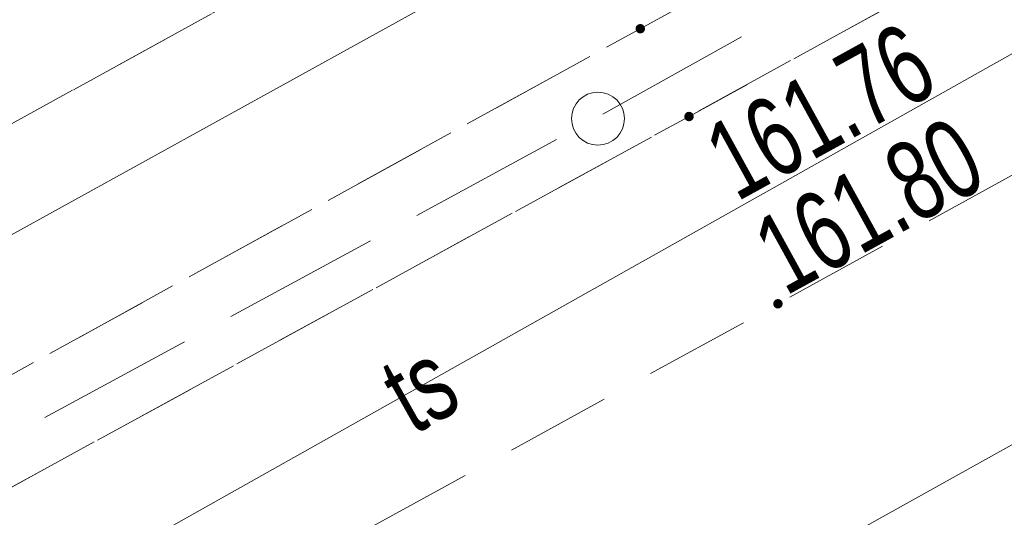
# Model space of a CAD drawing. Header units: metres. Extents: x 8440716 to 8446743, y 5883760 to 5887966.
# Tile 234 of 256: x 8442592 to 8442602, y 5885869 to 5885874. Entities that reach past the tile are written whole.
import ezdxf
from ezdxf.enums import TextEntityAlignment as Align

# ---------------------------------------------------------------- set-up
doc = ezdxf.new("R2010")
doc.units = ezdxf.units.M
doc.header["$MEASUREMENT"] = 0
doc.linetypes.add('1.0_0.5', pattern=[1.5, 1, -0.5])
doc.linetypes.add('1.5_0.5', pattern=[2, 1.5, -0.5])
doc.layers.get('0').update_dxf_attribs({"color": 250, "linetype": 'CONTINUOUS', "lineweight": 5})
for name, color, linetype in [('chodnik', 253, 'CONTINUOUS'), ('pikieta sztuczna', 253, 'CONTINUOUS'), ('pikieta sztuczna-Atr2', 253, 'CONTINUOUS'), ('przewód elektroenergetyczny podziemny', 253, 'CONTINUOUS'), ('przewód elektroenergetyczny podziemny - ob. projektowany', 253, 'CONTINUOUS'), ('przewód telekomunikacyjny podziemny', 253, 'CONTINUOUS'), ('przewód telekomunikacyjny podziemny-Atr1', 253, 'CONTINUOUS'), ('przewód wodociągowy', 253, 'CONTINUOUS'), ('słup przewodów napowietrznych - ob. projektowany', 253, 'CONTINUOUS'), ('trawnik', 253, 'CONTINUOUS')]:
    doc.layers.add(name, color=color, linetype=linetype)
doc.styles.get("Standard").update_dxf_attribs({"font": 'Working1250', "width": 0.75})

# ---------------------------------------------------------------- blocks, each defined once
blk = doc.blocks.new('PW01')
at = {"linetype": 'Continuous', "lineweight": 13}
h = blk.add_hatch(color=0, dxfattribs=at)
edge = h.paths.add_edge_path()
edge.add_arc((0, 0), 0.045, 0, 360)
blk = doc.blocks.new('US15')
at = {"color": 0, "linetype": 'Continuous', "lineweight": 13}
blk.add_circle((0, 0), 0.25, dxfattribs=at)

msp = doc.modelspace()

# ---------------------------------------------------------------- linework, layer by layer
at = {"layer": 'chodnik', "color": 253, "linetype": '1.0_0.5', "lineweight": 18, "flags": 128}
for points in [[(8442227.61, 5885673.02), (8442233.09, 5885675.53), (8442236.85, 5885677.26), (8442248.86, 5885682.85), (8442261.11, 5885688.95), (8442270.34, 5885693.7), (8442276.45, 5885696.95), (8442293.62, 5885706.31), (8442303.45, 5885711.71), (8442327.6, 5885725.01), (8442363.58, 5885744.79), (8442368.09, 5885747.26), (8442372.02, 5885749.46), (8442397.76, 5885763.64), (8442430.07, 5885781.43), (8442463.7, 5885799.91), (8442494.8, 5885816.96), (8442526.92, 5885834.71), (8442562.4, 5885854.15), (8442598.17, 5885873.84), (8442624.8, 5885888.46), (8442657.47, 5885906.45), (8442689.67, 5885924.19), (8442721.98, 5885941.97), (8442754.17, 5885959.73), (8442784.37, 5885976.3), (8442819.26, 5885995.45), (8442851.56, 5886013.23), (8442883.81, 5886030.99), (8442916.35, 5886048.87), (8442948.54, 5886066.59), (8442981.18, 5886084.55), (8443014.82, 5886103.01), (8443046.03, 5886120.16), (8443078.59, 5886138.04), (8443110.9, 5886155.85), (8443143.39, 5886173.76), (8443159.31, 5886182.54), (8443160.3, 5886182.95), (8443161.61, 5886183.38), (8443162.98, 5886183.6), (8443164.51, 5886183.65), (8443166.42, 5886183.54), (8443168.06, 5886183.45), (8443169.47, 5886183.69), (8443170.89, 5886184.19), (8443171.98, 5886184.78), (8443172.73, 5886185.26), (8443170.6, 5886186.43), (8443170.05, 5886186.13), (8443169.27, 5886185.79), (8443168.01, 5886185.54), (8443167.07, 5886185.56), (8443165.25, 5886185.7), (8443164.04, 5886185.74), (8443161.85, 5886185.52), (8443160.12, 5886185.08), (8443158.24, 5886184.31), (8443142.4, 5886175.6), (8443109.88, 5886157.66), (8443077.69, 5886139.94), (8443045.06, 5886121.98), (8443013.59, 5886104.73), (8442980.22, 5886086.4), (8442947.47, 5886068.38), (8442915.51, 5886050.79), (8442882.83, 5886032.85), (8442850.52, 5886015.03), (8442818.06, 5885997.17), (8442783.41, 5885978.14), (8442753.19, 5885961.54), (8442720.93, 5885943.74), (8442688.63, 5885925.96), (8442656.38, 5885908.21), (8442623.77, 5885890.25), (8442597.12, 5885875.63), (8442561.4, 5885855.99), (8442525.99, 5885836.53), (8442493.98, 5885818.86), (8442462.78, 5885801.76), (8442428.98, 5885783.14), (8442396.7, 5885765.42), (8442371.04, 5885751.28), (8442367.47, 5885749.33), (8442367.16, 5885749.31), (8442366.9, 5885749.46), (8442366.56, 5885750.02), (8442366.18, 5885750.8), (8442364.41, 5885749.81), (8442364.38, 5885749.25), (8442364.01, 5885748.06), (8442363.55, 5885747.4), (8442362.78, 5885746.73), (8442326.54, 5885726.81), (8442302.36, 5885713.49), (8442292.58, 5885708.1), (8442275.43, 5885698.75), (8442269.39, 5885695.57), (8442260.19, 5885690.78), (8442247.99, 5885684.71), (8442235.85, 5885679.08), (8442232.06, 5885677.37), (8442227.97, 5885675.56), (8442221.94, 5885672.89), (8442216.5, 5885670.61), (8442206.12, 5885666.35), (8442201.41, 5885664.48), (8442190.06, 5885660.16), (8442169.76, 5885652.89), (8442167.35, 5885652.25), (8442161.2, 5885650.61), (8442161.7, 5885648.68), (8442170.42, 5885650.93), (8442190.78, 5885658.22), (8442202.03, 5885662.53), (8442207.06, 5885664.47), (8442217.19, 5885668.66), (8442223.87, 5885671.41)], [(8442398.23, 5885762.83), (8442372.93, 5885748.87), (8442372.02, 5885749.46), (8442368.09, 5885747.26), (8442368.08, 5885746.24), (8442363.93, 5885743.94), (8442328.04, 5885724.2), (8442303.92, 5885710.92), (8442294.03, 5885705.48), (8442276.91, 5885696.15), (8442270.65, 5885692.84), (8442261.52, 5885688.13), (8442249.29, 5885682.04), (8442237.27, 5885676.4), (8442233.82, 5885674.86), (8442227.91, 5885672.18), (8442228.68, 5885670.34), (8442234.79, 5885673.06), (8442238.21, 5885674.64), (8442250.22, 5885680.25), (8442262.44, 5885686.36), (8442271.35, 5885690.96), (8442277.86, 5885694.39), (8442295.07, 5885703.76), (8442305.02, 5885709.25), (8442328.98, 5885722.44), (8442364.79, 5885742.15), (8442399.21, 5885760.98), (8442431.58, 5885778.77), (8442465.05, 5885797.22), (8442495.8, 5885814.05), (8442518.04, 5885826.35), (8442520.13, 5885827.5), (8442528.37, 5885832.06), (8442563.43, 5885851.44), (8442599.47, 5885871.24), (8442625.94, 5885885.78), (8442658.84, 5885903.89), (8442691.97, 5885922.16), (8442723.6, 5885939.55), (8442755.59, 5885957.15), (8442785.67, 5885973.69), (8442820.87, 5885992.99), (8442852.82, 5886010.6), (8442885.15, 5886028.42), (8442917.67, 5886046.28), (8442950.17, 5886064.15), (8442982.52, 5886081.96), (8443016.84, 5886100.81), (8443047.49, 5886117.63), (8443079.73, 5886135.39), (8443112.44, 5886153.39), (8443144.78, 5886171.19), (8443160.82, 5886179.99), (8443162.19, 5886180.5), (8443163.41, 5886180.72), (8443164.97, 5886180.7), (8443166.12, 5886180.47), (8443168.87, 5886179.82), (8443169.49, 5886179.73), (8443170.81, 5886179.74), (8443172.11, 5886180.07), (8443173.41, 5886180.59), (8443175.29, 5886181.7), (8443174.34, 5886182.75), (8443173.14, 5886183.92), (8443171.98, 5886184.78), (8443170.89, 5886184.19), (8443169.47, 5886183.69), (8443168.06, 5886183.45), (8443166.42, 5886183.54), (8443164.51, 5886183.65), (8443162.98, 5886183.6), (8443161.61, 5886183.38), (8443160.3, 5886182.95), (8443159.31, 5886182.54), (8443159.73, 5886181.73), (8443143.87, 5886172.95), (8443111.34, 5886155.04), (8443078.93, 5886137.17), (8443046.49, 5886119.33), (8443015.33, 5886102.26), (8442981.67, 5886083.71), (8442949, 5886065.77), (8442916.82, 5886048.03), (8442884.23, 5886030.14), (8442851.95, 5886012.33), (8442819.79, 5885994.66), (8442784.76, 5885975.43), (8442754.61, 5885958.89), (8442722.39, 5885941.13), (8442691.08, 5885923.91), (8442657.91, 5885905.62), (8442625.13, 5885887.6), (8442598.63, 5885873.01), (8442562.69, 5885853.33), (8442527.37, 5885833.89), (8442495.03, 5885816.03), (8442464.1, 5885799.05), (8442430.54, 5885780.59)]]:
    msp.add_lwpolyline(points, close=True, dxfattribs=at)
at = {"layer": 'przewód elektroenergetyczny podziemny', "color": 1, "linetype": 'Continuous', "lineweight": 18, "flags": 128}
msp.add_lwpolyline([(8442878.97, 5886015.87), (8442857.17, 5886003.87), (8442841.97, 5885995.57), (8442825.91, 5885986.54), (8442819.95, 5885989.59), (8442818.81, 5885989.49), (8442796.49, 5885977.47), (8442769.36, 5885962.12), (8442747.93, 5885950.26), (8442725.89, 5885938.18), (8442702.22, 5885925.29), (8442673.81, 5885909.27), (8442648.33, 5885895.55), (8442622.2, 5885881.15), (8442611, 5885875.11), (8442589.44, 5885863.08), (8442560.1, 5885846.98), (8442528.68, 5885829.44)], dxfattribs=at)
at = {"layer": 'przewód elektroenergetyczny podziemny - ob. projektowany', "color": 3, "linetype": '1.5_0.5', "lineweight": 18, "flags": 128}
msp.add_lwpolyline([(8442373.46, 5885749.75), (8442389.18, 5885758.36), (8442404.93, 5885767.14), (8442422.4, 5885776.87), (8442439.97, 5885786.42), (8442457.55, 5885795.98), (8442475.12, 5885805.53), (8442492.55, 5885815.32), (8442510.12, 5885824.88), (8442527.6, 5885834.61), (8442545.17, 5885844.17), (8442562.64, 5885853.9), (8442580.21, 5885863.46), (8442597.78, 5885873.01), (8442615.24, 5885882.77), (8442632.7, 5885892.51), (8442650.27, 5885902.07), (8442667.96, 5885911.8), (8442700.77, 5885929.84), (8442718.29, 5885939.48), (8442735.81, 5885949.13), (8442753.33, 5885958.77), (8442770.89, 5885968.35), (8442788.4, 5885978.02), (8442805.9, 5885987.69), (8442840.92, 5886007.03), (8442858.42, 5886016.71), (8442893.52, 5886035.88), (8442928.52, 5886055.26), (8442946.12, 5886064.75), (8442963.63, 5886074.42), (8442981.13, 5886084.1), (8442998.63, 5886093.78), (8443016.24, 5886103.26), (8443033.73, 5886112.97), (8443051.21, 5886122.69), (8443068.8, 5886132.2), (8443086.27, 5886141.93), (8443103.74, 5886151.67), (8443121.34, 5886161.18), (8443138.83, 5886170.87), (8443156.44, 5886180.36)], dxfattribs=at)
at = {"layer": 'przewód telekomunikacyjny podziemny', "color": 30, "linetype": 'Continuous', "lineweight": 18, "flags": 128}
msp.add_lwpolyline([(8442887.65, 5886030.94), (8442861.5, 5886016.55), (8442845.88, 5886007.92), (8442819.73, 5885993.62), (8442792.68, 5885978.72), (8442764.96, 5885963.37), (8442742.51, 5885951.26), (8442715.88, 5885936.68), (8442689.75, 5885922.33), (8442664.49, 5885908.48), (8442641.02, 5885895.43), (8442613.42, 5885880.21), (8442586.52, 5885865.07), (8442555.95, 5885848.53), (8442535.15, 5885836.83), (8442526.51, 5885832.17), (8442498.85, 5885816.9), (8442462.39, 5885796.89), (8442434.58, 5885781.45), (8442405.39, 5885765.33), (8442372.03, 5885747.01), (8442349.92, 5885734.78), (8442316.79, 5885717.27), (8442288.16, 5885701.78)], dxfattribs=at)
at = {"layer": 'przewód wodociągowy', "color": 5, "linetype": 'Continuous', "lineweight": 18, "flags": 128}
msp.add_lwpolyline([(8442606.35, 5885879.69), (8442569.17, 5885859.16), (8442546.29, 5885846.29), (8442517.14, 5885829.75), (8442480.04, 5885809.76), (8442454, 5885795.25), (8442427.58, 5885781.06), (8442397.07, 5885764.28), (8442370.04, 5885749.52), (8442343.46, 5885735.1), (8442340.62, 5885733.46), (8442339.15, 5885732.65), (8442337.48, 5885731.61), (8442333.68, 5885729.86), (8442333.23, 5885730.08), (8442332.61, 5885731.09), (8442321.81, 5885750.66), (8442318.1, 5885757.25)], dxfattribs=at)
at = {"layer": 'trawnik', "color": 253, "linetype": '1.0_0.5', "lineweight": 18, "flags": 128}
for points in [[(8442370.35, 5885752.5), (8442370.53, 5885752.18), (8442371.04, 5885751.28), (8442396.7, 5885765.42), (8442428.98, 5885783.14), (8442462.78, 5885801.76), (8442493.98, 5885818.86), (8442525.99, 5885836.53), (8442561.4, 5885855.99), (8442597.12, 5885875.63), (8442623.77, 5885890.25), (8442656.38, 5885908.21), (8442688.63, 5885925.96), (8442720.93, 5885943.74), (8442753.19, 5885961.54), (8442783.41, 5885978.14), (8442818.06, 5885997.17), (8442850.52, 5886015.03), (8442882.83, 5886032.85), (8442915.51, 5886050.79), (8442947.47, 5886068.38), (8442980.22, 5886086.4), (8443013.59, 5886104.73), (8443045.06, 5886121.98), (8443077.69, 5886139.94), (8443109.88, 5886157.66), (8443142.4, 5886175.6), (8443158.24, 5886184.31), (8443160.12, 5886185.08), (8443161.85, 5886185.52), (8443164.04, 5886185.74), (8443165.25, 5886185.7), (8443167.07, 5886185.56), (8443168.01, 5886185.54), (8443169.27, 5886185.79), (8443170.05, 5886186.13), (8443168.67, 5886186.6), (8443166.56, 5886187.08), (8443164.46, 5886187.3), (8443162.65, 5886187.19), (8443160.95, 5886186.84), (8443159.42, 5886186.37), (8443157.79, 5886185.66), (8443141.66, 5886176.8), (8443109.16, 5886158.89), (8443076.19, 5886140.8), (8443044.34, 5886123.21), (8443012.83, 5886105.93), (8442979.55, 5886087.63), (8442946.79, 5886069.61), (8442914.81, 5886052.04), (8442882.21, 5886034.11), (8442849.91, 5886016.36), (8442817.55, 5885998.55), (8442782.72, 5885979.4), (8442752.48, 5885962.79), (8442720.2, 5885944.99), (8442687.95, 5885927.26), (8442655.67, 5885909.48), (8442623.08, 5885891.53), (8442596.48, 5885876.9), (8442560.79, 5885857.3), (8442525.32, 5885837.78), (8442493.32, 5885820.16), (8442462.26, 5885803.02), (8442428.33, 5885784.43), (8442396.08, 5885766.72)], [(8442916.82, 5886048.03), (8442949, 5886065.77), (8442981.67, 5886083.71), (8443015.33, 5886102.26), (8443046.49, 5886119.33), (8443078.93, 5886137.17), (8443111.34, 5886155.04), (8443143.87, 5886172.95), (8443159.73, 5886181.73), (8443159.31, 5886182.54), (8443143.39, 5886173.76), (8443110.9, 5886155.85), (8443078.59, 5886138.04), (8443046.03, 5886120.16), (8443014.82, 5886103.01), (8442981.18, 5886084.55), (8442948.54, 5886066.59), (8442916.35, 5886048.87), (8442883.81, 5886030.99), (8442851.56, 5886013.23), (8442819.26, 5885995.45), (8442784.37, 5885976.3), (8442754.17, 5885959.73), (8442721.98, 5885941.97), (8442689.67, 5885924.19), (8442657.47, 5885906.45), (8442624.8, 5885888.46), (8442598.17, 5885873.84), (8442562.4, 5885854.15), (8442526.92, 5885834.71), (8442494.8, 5885816.96), (8442463.7, 5885799.91), (8442430.07, 5885781.43), (8442397.76, 5885763.64), (8442372.02, 5885749.46), (8442372.93, 5885748.87), (8442398.23, 5885762.83), (8442430.54, 5885780.59), (8442464.1, 5885799.05), (8442495.03, 5885816.03), (8442527.37, 5885833.89), (8442562.69, 5885853.33), (8442598.63, 5885873.01), (8442625.13, 5885887.6), (8442657.91, 5885905.62), (8442691.08, 5885923.91), (8442722.39, 5885941.13), (8442754.61, 5885958.89), (8442784.76, 5885975.43), (8442819.79, 5885994.66), (8442851.95, 5886012.33), (8442884.23, 5886030.14)]]:
    msp.add_lwpolyline(points, close=True, dxfattribs=at)

# ---------------------------------------------------------------- block references
at = {"layer": 'pikieta sztuczna', "color": 253, "linetype": 'Continuous', "lineweight": 13}
for p in [(8442598.17, 5885873.84), (8442598.63, 5885873.01), (8442599.47, 5885871.24)]:
    msp.add_blockref('PW01', p, dxfattribs=at)
at = {"layer": 'słup przewodów napowietrznych - ob. projektowany', "color": 3, "linetype": 'Continuous', "lineweight": 18}
msp.add_blockref('US15', (8442597.77, 5885872.99), dxfattribs=at)

# ---------------------------------------------------------------- texts
at = {"layer": 'pikieta sztuczna-Atr2', "color": 253, "width": 0.72}
for s, rotation, p in [('161.76', 28.835, (8442599.08, 5885872.2)), ('161.80', 28.78, (8442599.54, 5885871.31))]:
    msp.add_text(s, height=0.75, rotation=rotation, dxfattribs=at).set_placement(p)
at = {"layer": 'przewód telekomunikacyjny podziemny-Atr1', "color": 30, "width": 0.72}
msp.add_text('ts', height=0.75, rotation=29.37, dxfattribs=at).set_placement((8442595.84, 5885870.32), align=Align.MIDDLE_LEFT)

doc.saveas('drawing.dxf')
